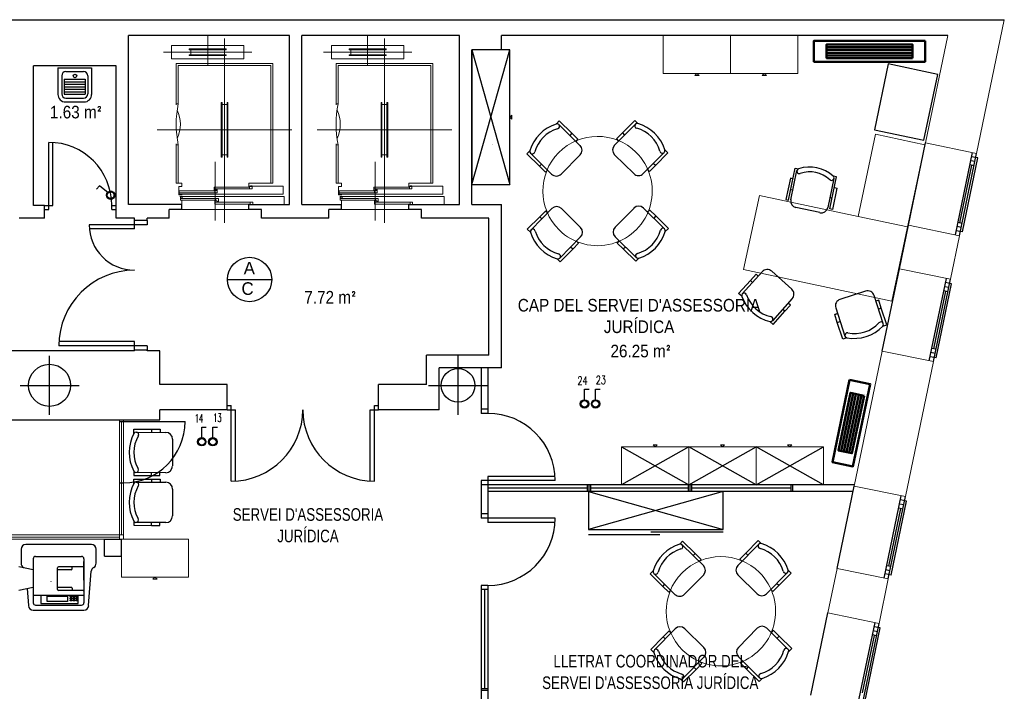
# Model space of a CAD drawing. Header units: metres. Extents: x -1 to 438, y -6 to 39.
# Tile 12 of 13: x 416 to 427, y 20 to 28. Entities that reach past the tile are written whole.
import ezdxf

# ---------------------------------------------------------------- set-up
doc = ezdxf.new("R2010")
doc.units = ezdxf.units.M
doc.linetypes.add('CONTINUA', pattern=[0])
for name, color, linetype, lineweight in [('INS P3  CLIMATITZACIO ACTUAL', 7, 'CONTINUA', 25), ('INS P3  ELECTRICITAT ACTUAL', 7, 'CONTINUA', 25), ('P3  TEXT ACTUAL', 7, 'CONTINUA', 25), ('P3 MOBLES ACTUAL', 7, 'CONTINUA', 25), ('P3 MURS ACTUAL', 7, 'CONTINUA', 25)]:
    doc.layers.add(name, color=color, linetype=linetype, lineweight=lineweight)
doc.styles.add('ARIAL', font='arial.ttf')
doc.styles.add('Century Gothic', font='txt')
doc.styles.add('COMPLEX', font='complex_.ttf')
doc.styles.add('SIMPLEX', font='simplex_.ttf')

msp = doc.modelspace()

# ---------------------------------------------------------------- linework, layer by layer
at = {"layer": 'INS P3  CLIMATITZACIO ACTUAL', "color": 4, "linetype": 'CONTINUA', "lineweight": 50, "transparency": 33554687}
for p, q in [((426.392, 27.922), (425.372, 27.922)), ((426.392, 27.889), (425.372, 27.889)), ((426.392, 27.856), (425.372, 27.856)), ((426.392, 27.824), (425.372, 27.824)), ((425.688, 23.803), (425.545, 23.118)), ((425.72, 23.796), (425.577, 23.111)), ((425.753, 23.79), (425.609, 23.105)), ((425.785, 23.783), (425.641, 23.098))]:
    msp.add_line(p, q, dxfattribs=at)
for points in [[(426.542, 27.998), (425.222, 27.998), (425.222, 27.748), (426.542, 27.748), (426.542, 27.998)], [(426.392, 27.791), (425.372, 27.791), (425.372, 27.955), (426.392, 27.955), (426.392, 27.791)], [(425.645, 23.965), (425.44, 22.986), (425.684, 22.935), (425.89, 23.914), (425.645, 23.965)], [(425.817, 23.776), (425.673, 23.091), (425.512, 23.125), (425.656, 23.81), (425.817, 23.776)]]:
    msp.add_lwpolyline(points, close=True, dxfattribs=at)
at = {"layer": 'INS P3  ELECTRICITAT ACTUAL', "color": 180, "transparency": 33554687}
for points in [[(416.833, 26.187), (416.73, 26.274), (416.695, 26.233)], [(422.494, 23.718), (422.494, 23.853), (422.548, 23.853)], [(422.625, 23.718), (422.625, 23.853), (422.679, 23.853)], [(417.945, 23.268), (417.945, 23.403), (417.999, 23.403)], [(418.077, 23.268), (418.077, 23.403), (418.131, 23.403)]]:
    msp.add_lwpolyline(points, dxfattribs=at)
for centre, radius in [((416.863, 26.16), 0.0501), ((416.863, 26.16), 0.0397), ((422.494, 23.678), 0.0501), ((422.494, 23.678), 0.0397), ((422.626, 23.678), 0.0501), ((422.626, 23.678), 0.0397), ((417.946, 23.228), 0.0501), ((417.946, 23.228), 0.0397), ((418.077, 23.228), 0.0501), ((418.077, 23.228), 0.0397)]:
    msp.add_circle(centre, radius, dxfattribs=at)
for centre, start, end in [((416.863, 26.16), 49.7484, 229.7484), ((416.863, 26.16), 229.7484, 49.7484), ((422.494, 23.678), 0, 180), ((422.494, 23.678), 180, 0), ((422.626, 23.678), 0, 180), ((422.626, 23.678), 180, 0), ((417.946, 23.228), 0, 180), ((417.946, 23.228), 180, 0), ((418.077, 23.228), 0, 180), ((418.077, 23.228), 180, 0)]:
    msp.add_arc(centre, 0.045, start, end, dxfattribs=at)
at = {"layer": 'P3 MOBLES ACTUAL', "transparency": 33554687}
for p, q in [((421.157, 27.889), (421.607, 26.289)), ((421.157, 26.289), (421.607, 27.889)), ((422.934, 23.166), (423.734, 22.716)), ((423.734, 23.166), (422.934, 22.716)), ((423.734, 22.716), (424.534, 23.166)), ((424.534, 22.716), (423.734, 23.166)), ((425.334, 22.716), (424.534, 23.166)), ((424.534, 22.716), (425.334, 23.166)), ((422.526, 22.676), (421.346, 22.676)), ((422.541, 22.636), (424.141, 22.186)), ((424.141, 22.636), (422.541, 22.186)), ((423.726, 22.676), (422.566, 22.676)), ((424.946, 22.676), (423.766, 22.676)), ((422.541, 22.126), (423.391, 22.126)), ((423.284, 22.156), (424.141, 22.156))]:
    msp.add_line(p, q, dxfattribs=at)
at = {"layer": 'P3 MOBLES ACTUAL', "color": 180, "transparency": 33554687}
for p, q in [((422.441, 26.753), (422.19, 27.001)), ((423.099, 27.007), (422.851, 26.755)), ((422.345, 26.897), (422.32, 26.872)), ((422.412, 26.823), (422.395, 26.805)), ((422.946, 26.901), (422.971, 26.876)), ((421.853, 26.659), (422.104, 26.411)), ((422.217, 26.412), (422.442, 26.639)), ((422.852, 26.642), (423.08, 26.417)), ((423.193, 26.418), (423.441, 26.67)), ((421.958, 26.505), (421.983, 26.53)), ((423.263, 26.447), (423.246, 26.465)), ((423.337, 26.515), (423.312, 26.539)), ((424.946, 26.107), (425.019, 26.453)), ((425.459, 26.36), (425.386, 26.014)), ((424.945, 26.23), (424.971, 26.225)), ((425.437, 26.126), (425.411, 26.132)), ((422.107, 26.001), (421.859, 25.749)), ((422.448, 25.777), (422.22, 26.002)), ((423.083, 26.007), (422.858, 25.78)), ((423.447, 25.76), (423.196, 26.008)), ((425.291, 25.953), (425.008, 26.013)), ((421.962, 25.904), (421.987, 25.88)), ((422.036, 25.972), (422.054, 25.955)), ((423.341, 25.914), (423.317, 25.889)), ((422.2, 25.412), (422.448, 25.664)), ((422.859, 25.666), (423.11, 25.418)), ((422.354, 25.518), (422.329, 25.543)), ((422.887, 25.596), (422.905, 25.614)), ((422.955, 25.522), (422.98, 25.547)), ((424.37, 24.988), (424.606, 25.251)), ((424.719, 25.257), (424.957, 25.043)), ((424.467, 25.148), (424.493, 25.124)), ((424.963, 24.93), (424.727, 24.667)), ((425.835, 25.02), (425.531, 24.921)), ((426.046, 24.633), (425.936, 24.969)), ((424.939, 24.858), (424.92, 24.874)), ((425.48, 24.82), (425.589, 24.484)), ((426.022, 24.818), (425.989, 24.807)), ((424.876, 24.78), (424.85, 24.803)), ((425.473, 24.744), (425.497, 24.752)), ((425.499, 24.648), (425.532, 24.659)), ((416.635, 22.005), (415.854, 22.005)), ((423.907, 21.755), (423.656, 22.003)), ((424.565, 22.009), (424.317, 21.758)), ((415.798, 21.949), (415.798, 21.782)), ((416.691, 21.782), (416.691, 21.949)), ((423.811, 21.899), (423.786, 21.874)), ((424.412, 21.903), (424.437, 21.879)), ((415.943, 21.836), (415.943, 21.312)), ((415.971, 21.864), (416.518, 21.864)), ((416.546, 21.836), (416.546, 21.312)), ((416.546, 21.58), (416.546, 21.804)), ((423.878, 21.825), (423.861, 21.808)), ((415.943, 21.705), (415.77, 21.741)), ((416.233, 21.471), (416.233, 21.73)), ((416.395, 21.705), (416.233, 21.705)), ((416.535, 21.741), (416.244, 21.741)), ((416.406, 21.716), (416.406, 21.741)), ((416.601, 21.28), (416.632, 21.688)), ((423.318, 21.661), (423.57, 21.413)), ((424.659, 21.421), (424.907, 21.672)), ((423.424, 21.508), (423.449, 21.533)), ((423.683, 21.414), (423.908, 21.642)), ((424.318, 21.645), (424.546, 21.42)), ((424.803, 21.517), (424.778, 21.542)), ((415.943, 21.496), (415.77, 21.46)), ((415.872, 21.481), (415.887, 21.28)), ((416.395, 21.496), (416.233, 21.496)), ((416.535, 21.46), (416.244, 21.46)), ((416.406, 21.485), (416.406, 21.46)), ((424.729, 21.449), (424.712, 21.467)), ((415.943, 21.404), (416.546, 21.404)), ((416.033, 21.399), (416.033, 21.303)), ((416.475, 21.399), (416.033, 21.399)), ((416.033, 21.303), (416.475, 21.303)), ((416.109, 21.393), (416.349, 21.393)), ((416.109, 21.327), (416.109, 21.393)), ((416.349, 21.327), (416.109, 21.327)), ((416.349, 21.393), (416.349, 21.327)), ((416.383, 21.382), (416.383, 21.393)), ((416.383, 21.393), (416.405, 21.393)), ((416.405, 21.382), (416.383, 21.382)), ((416.383, 21.359), (416.383, 21.371)), ((416.383, 21.371), (416.405, 21.371)), ((416.405, 21.359), (416.383, 21.359)), ((416.383, 21.337), (416.383, 21.348)), ((416.383, 21.348), (416.405, 21.348)), ((416.405, 21.337), (416.383, 21.337)), ((416.405, 21.393), (416.405, 21.382)), ((416.405, 21.371), (416.405, 21.359)), ((416.405, 21.348), (416.405, 21.337)), ((416.416, 21.382), (416.416, 21.393)), ((416.416, 21.393), (416.439, 21.393)), ((416.439, 21.382), (416.416, 21.382)), ((416.416, 21.359), (416.416, 21.371)), ((416.416, 21.371), (416.439, 21.371)), ((416.439, 21.359), (416.416, 21.359)), ((416.416, 21.337), (416.416, 21.348)), ((416.416, 21.348), (416.439, 21.348)), ((416.439, 21.337), (416.416, 21.337)), ((416.439, 21.393), (416.439, 21.382)), ((416.439, 21.371), (416.439, 21.359)), ((416.439, 21.348), (416.439, 21.337)), ((416.45, 21.382), (416.45, 21.393)), ((416.45, 21.393), (416.472, 21.393)), ((416.472, 21.382), (416.45, 21.382)), ((416.45, 21.359), (416.45, 21.371)), ((416.45, 21.371), (416.472, 21.371)), ((416.472, 21.359), (416.45, 21.359)), ((416.45, 21.337), (416.45, 21.348)), ((416.45, 21.348), (416.472, 21.348)), ((416.472, 21.337), (416.45, 21.337)), ((416.472, 21.393), (416.472, 21.382)), ((416.472, 21.371), (416.472, 21.359)), ((416.472, 21.348), (416.472, 21.337)), ((416.475, 21.303), (416.475, 21.399)), ((415.943, 21.224), (416.546, 21.224)), ((415.971, 21.284), (416.518, 21.284)), ((423.573, 21.003), (423.325, 20.752)), ((423.502, 20.974), (423.52, 20.957)), ((423.914, 20.779), (423.686, 21.004)), ((424.548, 21.01), (424.324, 20.782)), ((424.913, 20.762), (424.662, 21.01)), ((423.428, 20.907), (423.453, 20.882)), ((424.807, 20.916), (424.783, 20.891)), ((423.666, 20.415), (423.914, 20.666)), ((424.324, 20.669), (424.576, 20.421)), ((424.353, 20.598), (424.371, 20.616)), ((423.82, 20.52), (423.795, 20.545)), ((424.421, 20.524), (424.445, 20.549))]:
    msp.add_line(p, q, dxfattribs=at)
at = {"layer": 'P3 MOBLES ACTUAL', "color": 180, "lineweight": 13, "transparency": 33554687}
for p, q in [((425.747, 25.907), (426.334, 25.783)), ((426.334, 25.783), (425.747, 25.907))]:
    msp.add_line(p, q, dxfattribs=at)
at = {"layer": 'P3 MOBLES ACTUAL', "color": 180, "linetype": 'CONTINUA', "transparency": 33554687}
for p, q in [((417.166, 23.343), (417.52, 23.34)), ((417.35, 23.376), (417.35, 23.341)), ((417.599, 23.26), (417.598, 22.94)), ((417.517, 22.86), (417.164, 22.863)), ((417.347, 22.826), (417.347, 22.861)), ((417.447, 22.831), (417.447, 22.856)), ((417.166, 22.748), (417.52, 22.746)), ((417.35, 22.782), (417.35, 22.747)), ((417.599, 22.666), (417.598, 22.346)), ((417.517, 22.266), (417.164, 22.268)), ((417.347, 22.232), (417.347, 22.267)), ((417.447, 22.237), (417.447, 22.262))]:
    msp.add_line(p, q, dxfattribs=at)
at = {"layer": 'P3 MOBLES ACTUAL', "color": 180, "lineweight": 13, "transparency": 33554687}
for points in [[(423.431, 27.609), (424.231, 27.609), (424.231, 28.059), (423.431, 28.059), (423.431, 27.609)], [(425.031, 27.609), (424.231, 27.609), (424.231, 28.059), (425.031, 28.059), (425.031, 27.609)], [(423.831, 27.609), (423.806, 27.584), (423.856, 27.584), (423.831, 27.609)], [(424.631, 27.609), (424.656, 27.584), (424.606, 27.584), (424.631, 27.609)], [(426.147, 24.902), (424.386, 25.275), (424.573, 26.156), (425.747, 25.907), (425.954, 26.885), (426.541, 26.761), (426.147, 24.902)], [(423.334, 23.166), (423.309, 23.191), (423.359, 23.191), (423.334, 23.166)], [(424.134, 23.166), (424.109, 23.191), (424.159, 23.191), (424.134, 23.166)], [(424.934, 23.166), (424.959, 23.191), (424.909, 23.191), (424.934, 23.166)], [(422.934, 23.166), (423.734, 23.166), (423.734, 22.716), (422.934, 22.716), (422.934, 23.166)], [(423.734, 23.166), (424.534, 23.166), (424.534, 22.716), (423.734, 22.716), (423.734, 23.166)], [(425.334, 23.166), (424.534, 23.166), (424.534, 22.716), (425.334, 22.716), (425.334, 23.166)]]:
    msp.add_lwpolyline(points, close=True, dxfattribs=at)
at = {"layer": 'P3 MOBLES ACTUAL', "color": 180, "transparency": 33554687}
for points in [[(421.607, 26.289), (421.607, 27.889), (421.157, 27.889), (421.157, 26.289), (421.607, 26.289)], [(421.607, 27.089), (421.632, 27.064), (421.632, 27.114), (421.607, 27.089)]]:
    msp.add_lwpolyline(points, close=True, dxfattribs=at)
at = {"layer": 'P3 MOBLES ACTUAL', "transparency": 33554687}
for points in [[(425.94, 26.94), (426.527, 26.815), (426.692, 27.598), (426.105, 27.722), (425.94, 26.94)], [(422.541, 22.186), (424.141, 22.186), (424.141, 22.636), (422.541, 22.636), (422.541, 22.186)]]:
    msp.add_lwpolyline(points, close=True, dxfattribs=at)
at = {"layer": 'P3 MOBLES ACTUAL', "color": 180, "transparency": 33554687}
for points in [[(422.16, 27.008), (422.195, 27.044), (422.345, 26.897), (422.416, 26.827), (422.391, 26.802)], [(423.129, 27.015), (423.093, 27.05), (422.946, 26.901), (422.875, 26.83), (422.9, 26.805)], [(421.844, 26.689), (421.809, 26.653), (421.958, 26.505), (422.03, 26.435), (422.054, 26.46)], [(423.449, 26.7), (423.485, 26.664), (423.337, 26.515), (423.267, 26.443), (423.242, 26.468)], [(424.971, 26.356), (424.941, 26.363), (424.887, 26.108), (424.917, 26.102), (424.998, 26.483), (425.037, 26.475)], [(425.464, 26.252), (425.494, 26.246), (425.44, 25.991), (425.41, 25.998), (425.491, 26.379), (425.452, 26.387)], [(423.455, 25.73), (423.491, 25.766), (423.341, 25.914), (423.27, 25.984), (423.245, 25.959)], [(421.851, 25.719), (421.815, 25.755), (421.962, 25.904), (422.033, 25.976), (422.058, 25.951)], [(422.171, 25.404), (422.206, 25.369), (422.354, 25.518), (422.424, 25.589), (422.399, 25.614)], [(423.14, 25.411), (423.104, 25.375), (422.955, 25.522), (422.884, 25.592), (422.908, 25.617)], [(424.364, 24.958), (424.326, 24.991), (424.467, 25.148), (424.534, 25.222), (424.56, 25.199)], [(424.698, 24.657), (424.735, 24.624), (424.876, 24.78), (424.943, 24.854), (424.916, 24.878)], [(426.039, 24.603), (426.087, 24.618), (426.022, 24.818), (425.991, 24.913), (425.958, 24.902)], [(425.612, 24.464), (425.564, 24.448), (425.499, 24.648), (425.468, 24.743), (425.501, 24.754)], [(423.626, 22.011), (423.661, 22.047), (423.811, 21.899), (423.882, 21.829), (423.857, 21.804)], [(424.595, 22.017), (424.559, 22.053), (424.412, 21.903), (424.341, 21.832), (424.366, 21.807)], [(423.31, 21.691), (423.275, 21.655), (423.424, 21.508), (423.496, 21.437), (423.52, 21.462)], [(424.915, 21.702), (424.951, 21.666), (424.803, 21.517), (424.733, 21.446), (424.708, 21.47)], [(423.317, 20.722), (423.281, 20.757), (423.428, 20.907), (423.499, 20.978), (423.524, 20.953)], [(424.921, 20.733), (424.957, 20.768), (424.807, 20.916), (424.736, 20.986), (424.711, 20.961)], [(423.637, 20.406), (423.672, 20.371), (423.82, 20.52), (423.89, 20.592), (423.865, 20.616)], [(424.606, 20.413), (424.57, 20.377), (424.421, 20.524), (424.35, 20.595), (424.374, 20.62)]]:
    msp.add_lwpolyline(points, dxfattribs=at)
at = {"layer": 'P3 MOBLES ACTUAL', "color": 180, "linetype": 'CONTINUA', "transparency": 33554687}
for points in [[(417.14, 23.327), (417.14, 23.378), (417.35, 23.376), (417.45, 23.376), (417.45, 23.341)], [(417.137, 22.878), (417.137, 22.828), (417.347, 22.826), (417.447, 22.826), (417.447, 22.861)], [(417.14, 22.733), (417.14, 22.784), (417.35, 22.782), (417.45, 22.782), (417.45, 22.747)], [(417.137, 22.284), (417.137, 22.234), (417.347, 22.232), (417.447, 22.232), (417.447, 22.267)]]:
    msp.add_lwpolyline(points, dxfattribs=at)
at = {"layer": 'P3 MOBLES ACTUAL', "color": 180, "linetype": 'CONTINUA', "lineweight": 13, "transparency": 33554687}
for points in [[(417.79, 21.619), (416.99, 21.619), (416.99, 22.069), (417.79, 22.069), (417.79, 21.619)], [(417.39, 21.619), (417.415, 21.594), (417.365, 21.594), (417.39, 21.619)]]:
    msp.add_lwpolyline(points, close=True, dxfattribs=at)
at = {"layer": 'P3 MOBLES ACTUAL', "color": 180, "transparency": 33554687}
for centre, radius, start, end in [((422.301, 26.553), 0.476, 107.2768, 163.4902), ((422.284, 26.571), 0.395, 105.9993, 164.7678), ((422.168, 26.98), 0.03, 282.7175, 106.5311), ((423.121, 26.986), 0.03, 74.236, 258.0495), ((423.011, 26.576), 0.395, 15.9993, 74.7678), ((422.994, 26.558), 0.476, 17.2768, 73.4902), ((421.873, 26.681), 0.03, 164.236, 348.0495), ((422.385, 26.696), 0.08, 315.3835, 45.3835), ((422.908, 26.699), 0.08, 135.3835, 225.3835), ((423.42, 26.691), 0.03, 192.7175, 16.5311), ((425.049, 26.447), 0.03, 111.8711, 290.7083), ((425.17, 26.078), 0.418, 47.6289, 108.4556), ((422.16, 26.468), 0.08, 225.3835, 315.3835), ((423.136, 26.474), 0.08, 225.3835, 315.3835), ((425.174, 26.099), 0.34, 46.3126, 109.7719), ((425.43, 26.367), 0.03, 225.3763, 44.2134), ((425.024, 26.091), 0.08, 168.0423, 258.0423), ((422.164, 25.945), 0.08, 45.3835, 135.3835), ((423.139, 25.951), 0.08, 45.3835, 135.3835), ((425.308, 26.031), 0.08, 258.0423, 348.0423), ((421.88, 25.728), 0.03, 12.7175, 196.5311), ((422.392, 25.72), 0.08, 315.3835, 45.3835), ((422.915, 25.723), 0.08, 135.3835, 225.3835), ((423.016, 25.848), 0.395, 285.9993, 344.7678), ((423.426, 25.738), 0.03, 344.236, 168.0495), ((422.306, 25.861), 0.476, 197.2768, 253.4902), ((422.289, 25.843), 0.395, 195.9993, 254.7678), ((422.998, 25.866), 0.476, 287.2768, 343.4902), ((422.179, 25.433), 0.03, 254.236, 78.0495), ((423.131, 25.439), 0.03, 102.7175, 286.5311), ((424.666, 25.197), 0.08, 48.0423, 138.0423), ((424.904, 24.983), 0.08, 318.0423, 48.0423), ((424.392, 24.967), 0.03, 15.3763, 199.1898), ((424.812, 25.12), 0.476, 199.9355, 256.149), ((424.795, 25.102), 0.395, 198.658, 257.4265), ((425.86, 24.944), 0.08, 18.0423, 108.0423), ((425.556, 24.845), 0.08, 108.0423, 198.0423), ((424.704, 24.687), 0.03, 256.8947, 80.7083), ((425.696, 24.933), 0.476, 259.9355, 316.149), ((425.703, 24.91), 0.395, 258.658, 317.4265), ((426.017, 24.623), 0.03, 316.8947, 140.7083), ((425.618, 24.493), 0.03, 75.3763, 259.1898), ((415.854, 21.949), 0.0558, 90, 180), ((416.635, 21.949), 0.0558, 0, 90), ((423.767, 21.556), 0.476, 107.2768, 163.4902), ((423.634, 21.982), 0.03, 282.7175, 106.5311), ((424.587, 21.988), 0.03, 74.236, 258.0495), ((424.46, 21.56), 0.476, 17.2768, 73.4902), ((423.75, 21.573), 0.395, 105.9993, 164.7678), ((424.477, 21.578), 0.395, 15.9993, 74.7678), ((415.854, 21.782), 0.0558, 180, 241.7827), ((415.971, 21.836), 0.0279, 90, 180), ((416.518, 21.836), 0.0279, 0, 90), ((416.635, 21.782), 0.0558, 298.2173, 0), ((415.801, 21.683), 0.0558, 51.9426, 61.7827), ((416.244, 21.73), 0.0112, 90, 180), ((416.395, 21.716), 0.0112, 270, 0), ((416.535, 21.752), 0.0112, 270, 0), ((416.688, 21.683), 0.0558, 118.2173, 175.7108), ((423.339, 21.683), 0.03, 164.236, 348.0495), ((423.851, 21.698), 0.08, 315.3835, 45.3835), ((424.374, 21.701), 0.08, 135.3835, 225.3835), ((424.886, 21.693), 0.03, 192.7175, 16.5311), ((416.244, 21.471), 0.0112, 180, 270), ((416.395, 21.485), 0.0112, 0, 90), ((416.535, 21.449), 0.0112, 0, 90), ((424.602, 21.477), 0.08, 225.3835, 315.3835), ((415.971, 21.312), 0.0279, 180, 270), ((416.518, 21.312), 0.0279, 270, 0), ((423.626, 21.47), 0.08, 225.3835, 315.3835), ((415.943, 21.28), 0.0558, 180, 270), ((416.546, 21.28), 0.0558, 270, 0), ((423.63, 20.947), 0.08, 45.3835, 135.3835), ((424.605, 20.954), 0.08, 45.3835, 135.3835), ((423.346, 20.73), 0.03, 12.7175, 196.5311), ((423.772, 20.863), 0.476, 197.2768, 253.4902), ((423.755, 20.846), 0.395, 195.9993, 254.7678), ((423.858, 20.722), 0.08, 315.3835, 45.3835), ((424.381, 20.726), 0.08, 135.3835, 225.3835), ((424.482, 20.851), 0.395, 285.9993, 344.7678), ((424.464, 20.868), 0.476, 287.2768, 343.4902), ((424.892, 20.741), 0.03, 344.236, 168.0495), ((423.645, 20.435), 0.03, 254.236, 78.0495), ((424.597, 20.442), 0.03, 102.7175, 286.5311)]:
    msp.add_arc(centre, radius, start, end, dxfattribs=at)
at = {"layer": 'P3 MOBLES ACTUAL', "color": 180, "lineweight": 13, "transparency": 33554687}
for centre, start, end in [((422.65, 26.21), 45.3835, 225.3835), ((422.65, 26.21), 225.3835, 45.3835), ((424.116, 21.212), 45.3835, 225.3835), ((424.116, 21.212), 225.3835, 45.3835)]:
    msp.add_arc(centre, 0.65, start, end, dxfattribs=at)
at = {"layer": 'P3 MOBLES ACTUAL', "color": 180, "linetype": 'CONTINUA', "transparency": 33554687}
for centre, radius, start, end in [((417.559, 23.1), 0.476, 151.5599, 207.7733), ((417.534, 23.1), 0.395, 150.2824, 209.0509), ((417.166, 23.313), 0.03, 327.0006, 150.8142), ((417.519, 23.26), 0.08, 359.6666, 89.6666), ((417.518, 22.94), 0.08, 269.6666, 359.6666), ((417.164, 22.893), 0.03, 208.5191, 32.3326), ((417.559, 22.506), 0.476, 151.5599, 207.7733), ((417.534, 22.506), 0.395, 150.2824, 209.0509), ((417.166, 22.718), 0.03, 327.0006, 150.8142), ((417.519, 22.666), 0.08, 359.6666, 89.6666), ((417.164, 22.298), 0.03, 208.5191, 32.3326), ((417.518, 22.346), 0.08, 269.6666, 359.6666)]:
    msp.add_arc(centre, radius, start, end, dxfattribs=at)
at = {"layer": 'P3 MURS ACTUAL', "transparency": 33554687}
for p, q in [((400.734, 28.248), (427.484, 28.248)), ((417.077, 26.049), (417.077, 28.059)), ((418.987, 28.059), (417.077, 28.059)), ((418.987, 26.049), (418.987, 28.059)), ((421.007, 28.059), (419.137, 28.059)), ((419.137, 26.049), (419.137, 28.059)), ((421.007, 26.049), (421.007, 28.059)), ((426.811, 28.059), (421.507, 28.059)), ((421.507, 27.889), (421.507, 28.059)), ((421.157, 26.049), (421.157, 27.889)), ((421.507, 27.889), (421.157, 27.889)), ((415.947, 26.039), (415.947, 27.699)), ((416.927, 27.699), (415.947, 27.699)), ((416.927, 25.889), (416.927, 27.699)), ((416.127, 25.989), (416.127, 26.789)), ((416.177, 26.039), (416.177, 26.788)), ((426.344, 25.805), (426.547, 26.784)), ((426.902, 25.689), (427.105, 26.668)), ((426.951, 25.679), (427.154, 26.658)), ((426.986, 25.723), (427.169, 26.604)), ((427.134, 26.56), (427.085, 26.57)), ((427.169, 26.604), (427.095, 26.619)), ((426.957, 25.831), (427.099, 26.516)), ((427.124, 26.511), (427.075, 26.521)), ((416.077, 26.039), (415.947, 26.039)), ((416.077, 25.889), (416.077, 26.039)), ((416.077, 26.039), (416.177, 26.039)), ((416.077, 25.989), (416.127, 25.989)), ((416.877, 26.039), (416.927, 26.039)), ((416.877, 25.989), (416.877, 26.039)), ((416.877, 25.989), (416.927, 25.989)), ((417.707, 26.049), (417.077, 26.049)), ((417.557, 25.889), (417.557, 25.989)), ((417.707, 25.989), (417.557, 25.989)), ((417.707, 25.989), (417.707, 26.049)), ((418.507, 26.049), (418.987, 26.049)), ((418.507, 25.989), (418.507, 26.049)), ((418.657, 25.989), (418.507, 25.989)), ((418.657, 25.889), (418.657, 25.989)), ((419.137, 26.049), (419.607, 26.049)), ((419.457, 25.889), (419.457, 25.989)), ((419.607, 25.989), (419.457, 25.989)), ((419.607, 25.989), (419.607, 26.049)), ((420.407, 26.049), (421.007, 26.049)), ((420.407, 25.989), (420.407, 26.049)), ((420.557, 25.989), (420.407, 25.989)), ((420.557, 25.889), (420.557, 25.989)), ((421.157, 26.049), (421.507, 26.049)), ((421.507, 25.4), (421.507, 26.049)), ((416.077, 25.889), (415.777, 25.889)), ((417.147, 25.889), (416.927, 25.889)), ((417.147, 25.859), (417.147, 25.889)), ((417.297, 25.859), (417.297, 25.889)), ((417.557, 25.889), (417.297, 25.889)), ((419.457, 25.889), (418.657, 25.889)), ((421.357, 25.889), (420.557, 25.889)), ((421.357, 24.5), (421.357, 25.889)), ((417.297, 25.809), (416.607, 25.809)), ((417.147, 25.759), (416.607, 25.759)), ((417.297, 25.859), (417.147, 25.859)), ((417.147, 25.759), (417.147, 25.859)), ((417.297, 25.859), (417.297, 25.809)), ((426.972, 25.777), (426.923, 25.787)), ((426.982, 25.826), (426.933, 25.836)), ((426.986, 25.723), (426.912, 25.738)), ((421.507, 24.109), (421.507, 25.4)), ((426.034, 24.307), (426.237, 25.286)), ((426.592, 24.191), (426.795, 25.17)), ((426.641, 24.181), (426.844, 25.16)), ((426.675, 24.225), (426.858, 25.106)), ((426.823, 25.062), (426.774, 25.072)), ((426.858, 25.106), (426.785, 25.121)), ((426.647, 24.333), (426.789, 25.018)), ((426.813, 25.013), (426.764, 25.023)), ((421.357, 24.259), (421.357, 24.5)), ((417.147, 24.419), (416.247, 24.419)), ((417.297, 24.369), (416.247, 24.369)), ((417.147, 24.319), (417.147, 24.419)), ((417.297, 24.369), (417.297, 24.319)), ((417.147, 24.309), (412.107, 24.309)), ((417.297, 24.319), (417.147, 24.319)), ((417.147, 24.309), (417.147, 24.319)), ((417.297, 24.309), (417.297, 24.319)), ((417.447, 24.309), (417.297, 24.309)), ((417.447, 23.909), (417.447, 24.309)), ((421.357, 24.259), (420.617, 24.259)), ((420.617, 23.909), (420.617, 24.259)), ((426.675, 24.225), (426.602, 24.24)), ((426.661, 24.279), (426.612, 24.289)), ((426.671, 24.328), (426.622, 24.338)), ((421.507, 24.109), (420.768, 24.109)), ((420.768, 23.609), (420.768, 24.109)), ((421.266, 24.109), (421.266, 23.566)), ((421.346, 24.109), (421.346, 23.566)), ((418.247, 23.909), (417.447, 23.909)), ((418.247, 23.609), (418.247, 23.909)), ((420.617, 23.909), (420.047, 23.909)), ((420.047, 23.609), (420.047, 23.909)), ((418.247, 23.659), (418.297, 23.659)), ((418.297, 22.759), (418.297, 23.659)), ((419.997, 22.759), (419.997, 23.659)), ((419.997, 23.659), (420.047, 23.659)), ((418.247, 23.609), (417.447, 23.609)), ((417.447, 23.489), (417.447, 23.609)), ((418.247, 23.609), (418.347, 23.609)), ((418.347, 22.759), (418.347, 23.609)), ((419.947, 22.759), (419.947, 23.609)), ((419.947, 23.609), (420.047, 23.609)), ((420.768, 23.609), (420.047, 23.609)), ((421.346, 23.616), (421.266, 23.616)), ((421.346, 23.566), (421.266, 23.566)), ((415.487, 23.489), (417.447, 23.489)), ((421.266, 22.766), (421.266, 22.319)), ((422.146, 22.766), (421.266, 22.766)), ((421.346, 22.716), (421.266, 22.716)), ((421.346, 22.816), (421.346, 22.269)), ((422.146, 22.816), (421.346, 22.816)), ((425.704, 22.716), (421.346, 22.716)), ((422.526, 22.716), (422.526, 22.636)), ((422.546, 22.716), (422.546, 22.636)), ((422.566, 22.716), (422.566, 22.636)), ((423.726, 22.716), (423.726, 22.636)), ((423.746, 22.716), (423.746, 22.636)), ((423.766, 22.716), (423.766, 22.636)), ((424.946, 22.716), (424.946, 22.636)), ((424.966, 22.716), (424.966, 22.636)), ((425.688, 22.636), (421.346, 22.636)), ((425.498, 21.722), (425.701, 22.701)), ((426.056, 21.606), (426.259, 22.585)), ((426.105, 21.596), (426.308, 22.575)), ((426.14, 21.64), (426.322, 22.521)), ((426.288, 22.477), (426.239, 22.487)), ((426.322, 22.521), (426.249, 22.536)), ((421.346, 22.371), (421.266, 22.371)), ((426.111, 21.748), (426.253, 22.433)), ((426.278, 22.428), (426.229, 22.438)), ((422.146, 22.319), (421.266, 22.319)), ((422.146, 22.269), (421.346, 22.269)), ((416.79, 22.069), (416.99, 22.069)), ((416.79, 21.869), (416.79, 22.069)), ((416.99, 21.869), (416.99, 22.069)), ((416.79, 21.869), (416.99, 21.869)), ((426.14, 21.64), (426.066, 21.655)), ((426.125, 21.694), (426.076, 21.704)), ((426.136, 21.743), (426.087, 21.753)), ((421.266, 21.519), (421.266, 17.499)), ((421.346, 21.519), (421.266, 21.519)), ((421.346, 21.469), (421.266, 21.469)), ((421.306, 21.469), (421.306, 20.289)), ((421.346, 21.519), (421.346, 17.421)), ((425.185, 20.214), (425.388, 21.193)), ((425.744, 20.098), (425.947, 21.077)), ((425.793, 20.088), (425.995, 21.067)), ((425.827, 20.132), (426.01, 21.013)), ((425.975, 20.969), (425.926, 20.979)), ((426.01, 21.013), (425.936, 21.028)), ((425.799, 20.24), (425.941, 20.925)), ((425.965, 20.92), (425.916, 20.93)), ((421.346, 20.289), (421.266, 20.289)), ((421.346, 20.269), (421.266, 20.269))]:
    msp.add_line(p, q, dxfattribs=at)
at = {"layer": 'P3 MURS ACTUAL', "lineweight": 13, "transparency": 33554687}
for p, q in [((427.154, 26.658), (427.484, 28.248)), ((426.547, 26.784), (426.811, 28.059)), ((417.587, 27.941), (418.447, 27.941)), ((419.487, 27.941), (420.347, 27.941)), ((417.587, 27.781), (418.447, 27.781)), ((419.487, 27.781), (420.347, 27.781)), ((418.792, 27.729), (417.642, 27.729)), ((417.642, 27.729), (417.642, 27.237)), ((418.767, 27.704), (417.667, 27.704)), ((417.667, 27.704), (417.667, 27.249)), ((418.767, 27.704), (418.767, 26.304)), ((418.792, 26.539), (418.792, 27.729)), ((418.792, 27.704), (418.792, 26.304)), ((419.542, 27.729), (419.542, 27.237)), ((420.692, 27.729), (419.542, 27.729)), ((419.567, 27.704), (419.567, 27.249)), ((420.667, 27.704), (419.567, 27.704)), ((420.667, 27.704), (420.667, 26.304)), ((420.692, 26.539), (420.692, 27.729)), ((420.692, 27.704), (420.692, 26.304)), ((418.767, 26.564), (418.767, 27.564)), ((420.667, 26.564), (420.667, 27.564)), ((417.667, 27.249), (417.642, 27.249)), ((419.567, 27.249), (419.542, 27.249)), ((417.642, 26.773), (417.642, 26.304)), ((417.667, 26.759), (417.642, 26.759)), ((417.667, 26.759), (417.667, 26.304)), ((419.542, 26.773), (419.542, 26.304)), ((419.567, 26.759), (419.542, 26.759)), ((419.567, 26.759), (419.567, 26.304)), ((427.154, 26.658), (426.547, 26.784)), ((418.514, 26.235), (418.092, 26.235)), ((418.912, 26.268), (418.507, 26.268)), ((418.912, 26.268), (418.912, 26.174)), ((420.414, 26.235), (419.992, 26.235)), ((420.812, 26.268), (420.407, 26.268)), ((420.812, 26.268), (420.812, 26.174)), ((417.672, 26.174), (418.912, 26.174)), ((418.1, 26.19), (417.678, 26.19)), ((418.114, 26.122), (417.692, 26.122)), ((417.707, 26.049), (417.707, 26.1)), ((419.572, 26.174), (420.812, 26.174)), ((420, 26.19), (419.578, 26.19)), ((420.014, 26.122), (419.592, 26.122)), ((419.607, 26.049), (419.607, 26.1)), ((417.707, 25.989), (418.507, 25.989)), ((418.522, 26.077), (418.1, 26.077)), ((419.607, 25.989), (420.407, 25.989)), ((420.422, 26.077), (420, 26.077)), ((417.147, 25.759), (417.147, 25.859)), ((417.297, 25.859), (417.297, 25.809)), ((426.237, 25.286), (426.344, 25.805)), ((426.951, 25.679), (426.344, 25.805)), ((426.844, 25.16), (426.951, 25.679)), ((426.844, 25.16), (426.237, 25.286)), ((425.701, 22.701), (426.034, 24.307)), ((426.641, 24.181), (426.034, 24.307)), ((426.308, 22.575), (426.641, 24.181)), ((416.967, 22.069), (416.967, 23.489)), ((416.992, 22.119), (416.992, 23.469)), ((417.017, 22.069), (417.017, 23.489)), ((426.308, 22.575), (425.701, 22.701)), ((415.638, 22.119), (417.017, 22.119)), ((415.642, 22.094), (416.967, 22.094)), ((415.647, 22.069), (416.79, 22.069)), ((416.99, 22.069), (417.017, 22.069)), ((425.388, 21.193), (425.498, 21.722)), ((426.105, 21.596), (425.498, 21.722)), ((425.995, 21.067), (426.105, 21.596)), ((425.995, 21.067), (425.388, 21.193))]:
    msp.add_line(p, q, dxfattribs=at)
at = {"layer": 'P3 MURS ACTUAL', "linetype": 'CONTINUA', "lineweight": 13, "transparency": 33554687}
for p, q in [((418.017, 27.711), (418.017, 28.059)), ((418.217, 25.833), (418.217, 28.024)), ((419.917, 27.711), (419.917, 28.059)), ((420.117, 25.833), (420.117, 28.024)), ((417.492, 27.861), (418.542, 27.861)), ((417.587, 27.781), (417.587, 27.941)), ((417.797, 27.901), (418.237, 27.901)), ((417.797, 27.891), (417.797, 27.901)), ((417.797, 27.891), (418.237, 27.891)), ((417.817, 27.831), (417.817, 27.891)), ((418.217, 27.831), (418.217, 27.891)), ((418.237, 27.891), (418.237, 27.901)), ((418.447, 27.781), (418.447, 27.941)), ((419.392, 27.861), (420.442, 27.861)), ((419.487, 27.781), (419.487, 27.941)), ((419.697, 27.891), (419.697, 27.901)), ((419.697, 27.901), (420.137, 27.901)), ((419.697, 27.891), (420.137, 27.891)), ((419.717, 27.831), (419.717, 27.891)), ((420.117, 27.831), (420.117, 27.891)), ((420.137, 27.891), (420.137, 27.901)), ((420.347, 27.781), (420.347, 27.941)), ((417.797, 27.821), (417.797, 27.831)), ((417.797, 27.831), (418.237, 27.831)), ((417.797, 27.821), (418.237, 27.821)), ((418.237, 27.821), (418.237, 27.831)), ((419.697, 27.831), (420.137, 27.831)), ((419.697, 27.821), (419.697, 27.831)), ((419.697, 27.821), (420.137, 27.821)), ((420.137, 27.821), (420.137, 27.831)), ((418.177, 27.264), (418.187, 27.264)), ((418.177, 26.614), (418.177, 27.264)), ((418.187, 26.614), (418.187, 27.264)), ((418.187, 27.239), (418.247, 27.239)), ((418.247, 27.264), (418.257, 27.264)), ((418.247, 26.614), (418.247, 27.264)), ((418.257, 26.614), (418.257, 27.264)), ((420.077, 26.614), (420.077, 27.264)), ((420.077, 27.264), (420.087, 27.264)), ((420.087, 26.614), (420.087, 27.264)), ((420.087, 27.239), (420.147, 27.239)), ((420.147, 26.614), (420.147, 27.264)), ((420.147, 27.264), (420.157, 27.264)), ((420.157, 26.614), (420.157, 27.264)), ((417.417, 26.939), (419.017, 26.939)), ((419.317, 26.939), (420.917, 26.939)), ((418.177, 26.614), (418.187, 26.614)), ((418.187, 26.639), (418.247, 26.639)), ((418.247, 26.614), (418.257, 26.614)), ((420.077, 26.614), (420.087, 26.614)), ((420.087, 26.639), (420.147, 26.639)), ((420.147, 26.614), (420.157, 26.614)), ((418.107, 25.86), (418.107, 26.558)), ((420.007, 25.86), (420.007, 26.558)), ((417.642, 26.304), (417.707, 26.304)), ((418.767, 26.304), (418.792, 26.304)), ((419.542, 26.304), (419.607, 26.304)), ((420.667, 26.304), (420.692, 26.304))]:
    msp.add_line(p, q, dxfattribs=at)
at = {"layer": 'P3 MURS ACTUAL', "color": 180, "transparency": 33554687}
for p, q in [((416.237, 27.677), (416.637, 27.677)), ((416.237, 27.677), (416.237, 27.36)), ((416.332, 27.632), (416.542, 27.632)), ((416.637, 27.677), (416.637, 27.36)), ((416.282, 27.582), (416.282, 27.365)), ((416.311, 27.541), (416.311, 27.361)), ((416.311, 27.541), (416.561, 27.541)), ((416.311, 27.511), (416.561, 27.511)), ((416.561, 27.541), (416.561, 27.361)), ((416.592, 27.582), (416.592, 27.365)), ((416.311, 27.481), (416.561, 27.481)), ((416.311, 27.451), (416.561, 27.451)), ((416.311, 27.421), (416.561, 27.421)), ((416.311, 27.391), (416.561, 27.391)), ((416.311, 27.361), (416.561, 27.361)), ((416.327, 27.27), (416.547, 27.27)), ((416.332, 27.315), (416.542, 27.315)), ((421.346, 22.716), (421.266, 22.716)), ((421.266, 22.586), (421.266, 22.536))]:
    msp.add_line(p, q, dxfattribs=at)
at = {"layer": 'P3 MURS ACTUAL', "color": 7, "linetype": 'CONTINUA', "lineweight": 25, "transparency": 33554687}
msp.add_line((418.25, 25.158), (418.778, 25.158), dxfattribs=at)
at = {"layer": 'P3 MURS ACTUAL', "color": 180, "linetype": 'CONTINUA', "transparency": 33554687}
for p, q in [((416.137, 23.549), (416.137, 24.249)), ((420.992, 23.549), (420.992, 24.249)), ((415.787, 23.899), (416.487, 23.899)), ((420.642, 23.899), (421.342, 23.899))]:
    msp.add_line(p, q, dxfattribs=at)
at = {"layer": 'P3 MURS ACTUAL', "linetype": 'CONTINUA', "transparency": 33554687}
for p, q in [((416.967, 23.469), (417.747, 23.469)), ((416.967, 22.739), (417.017, 22.739))]:
    msp.add_line(p, q, dxfattribs=at)
at = {"layer": 'P3 MURS ACTUAL', "lineweight": 13, "transparency": 33554687}
for points in [[(417.667, 26.304), (417.707, 26.304), (417.707, 26.263), (417.672, 26.263), (417.672, 26.167), (417.712, 26.167)], [(417.708, 26.173), (417.678, 26.173), (417.678, 26.212), (418.1, 26.212), (418.1, 26.19), (418.13, 26.19), (418.13, 26.227), (418.11, 26.227)], [(418.122, 26.218), (418.092, 26.218), (418.092, 26.257), (418.514, 26.257), (418.514, 26.235), (418.544, 26.235), (418.544, 26.272), (418.524, 26.272)], [(418.767, 26.304), (418.507, 26.304), (418.507, 26.263), (418.537, 26.263)], [(419.567, 26.304), (419.607, 26.304), (419.607, 26.263), (419.572, 26.263), (419.572, 26.167), (419.612, 26.167)], [(419.608, 26.173), (419.578, 26.173), (419.578, 26.212), (420, 26.212), (420, 26.19), (420.03, 26.19), (420.03, 26.227), (420.01, 26.227)], [(420.022, 26.218), (419.992, 26.218), (419.992, 26.257), (420.414, 26.257), (420.414, 26.235), (420.444, 26.235), (420.444, 26.272), (420.424, 26.272)], [(420.667, 26.304), (420.407, 26.304), (420.407, 26.263), (420.437, 26.263)], [(417.685, 26.144), (418.925, 26.144), (418.925, 26.049)], [(417.722, 26.139), (417.692, 26.139), (417.692, 26.1), (418.114, 26.1), (418.114, 26.122), (418.144, 26.122), (418.144, 26.085), (418.124, 26.085)], [(419.585, 26.144), (420.825, 26.144), (420.825, 26.049)], [(419.622, 26.139), (419.592, 26.139), (419.592, 26.1), (420.014, 26.1), (420.014, 26.122), (420.044, 26.122), (420.044, 26.085), (420.024, 26.085)], [(418.13, 26.094), (418.1, 26.094), (418.1, 26.055), (418.522, 26.055), (418.522, 26.077), (418.552, 26.077), (418.552, 26.049)], [(420.03, 26.094), (420, 26.094), (420, 26.055), (420.422, 26.055), (420.422, 26.077), (420.452, 26.077), (420.452, 26.049)]]:
    msp.add_lwpolyline(points, dxfattribs=at)
at = {"layer": 'P3 MURS ACTUAL', "color": 180, "transparency": 33554687}
msp.add_circle((416.44, 27.579), 0.0213, dxfattribs=at)
at = {"layer": 'P3 MURS ACTUAL', "color": 7, "linetype": 'CONTINUA', "lineweight": 25, "transparency": 33554687}
msp.add_circle((418.514, 25.158), 0.264, dxfattribs=at)
at = {"layer": 'P3 MURS ACTUAL', "transparency": 33554687}
for centre, radius in [((416.137, 23.899), 0.25), ((420.992, 23.899), 0.2)]:
    msp.add_circle(centre, radius, dxfattribs=at)
at = {"layer": 'P3 MURS ACTUAL', "color": 180, "transparency": 33554687}
for centre, radius, start, end in [((416.332, 27.582), 0.0501, 90, 180), ((416.542, 27.582), 0.0501, 0, 90), ((416.327, 27.36), 0.0902, 180, 270), ((416.332, 27.365), 0.0501, 180, 270), ((416.542, 27.365), 0.0501, 270, 0), ((416.547, 27.36), 0.0902, 270, 0)]:
    msp.add_arc(centre, radius, start, end, dxfattribs=at)
at = {"layer": 'P3 MURS ACTUAL', "lineweight": 13, "transparency": 33554687}
for centre, radius, start, end in [((418.855, 27.004), 1.213, 168.3473, 191.6527), ((417.293, 27.004), 0.399, 334.7815, 25.2185), ((420.755, 27.004), 1.213, 168.3473, 191.6527), ((419.193, 27.004), 0.399, 334.7815, 25.2185)]:
    msp.add_arc(centre, radius, start, end, dxfattribs=at)
at = {"layer": 'P3 MURS ACTUAL', "transparency": 33554687}
for centre, radius, start, end in [((416.127, 26.039), 0.75, 0, 90), ((417.147, 25.809), 0.54, 180, 270), ((417.147, 24.369), 0.9, 90, 180), ((418.297, 23.609), 0.85, 270, 0), ((419.997, 23.609), 0.85, 180, 270), ((421.346, 22.766), 0.8, 0, 90), ((421.346, 22.319), 0.8, 270, 0)]:
    msp.add_arc(centre, radius, start, end, dxfattribs=at)
at = {"layer": 'P3 MURS ACTUAL', "linetype": 'CONTINUA', "transparency": 33554687}
msp.add_arc((417.017, 23.469), 0.73, 270, 0, dxfattribs=at)

# ---------------------------------------------------------------- texts
at = {"layer": 'INS P3  ELECTRICITAT ACTUAL', "transparency": 33554687, "char_height": 0.1, "attachment_point": 7, "style": 'COMPLEX'}
for s, insert, width in [('\\W0.71;24', (422.41, 23.906), 0.18172), ('\\W0.71;23', (422.628, 23.913), 0.17809), ('\\W0.60;14', (417.861, 23.456), 0.15513), ('\\W0.60;13', (418.079, 23.463), 0.15138)]:
    msp.add_mtext(s, dxfattribs=dict(at, insert=insert, width=width))
at = {"layer": 'P3  TEXT ACTUAL', "linetype": 'CONTINUA', "transparency": 33554687, "char_height": 0.15, "attachment_point": 8, "style": 'ARIAL'}
for s, insert, width in [('\\A1;{\\fArial|i0|b0;\\H0.150000;\\W0.867303;\\C180;1.63 m\\fISOCPEUR|i0|b0;²}\\P', (416.45, 27.072), 0.7011), ('\\A1;{\\fArial|i0|b0;\\H0.150000;\\W0.867303;\\C180;7.72 m\\fISOCPEUR|i0|b0;²}\\P', (419.473, 24.872), 0.70216), ('\\A1;{\\fArial|i0|b0;\\H0.150000;\\W0.867303;\\C180;26.25 m\\fISOCPEUR|i0|b0;²}\\P', (423.162, 24.23), 0.80389)]:
    msp.add_mtext(s, dxfattribs=dict(at, insert=insert, width=width))
at = {"layer": 'P3  TEXT ACTUAL', "linetype": 'CONTINUA', "transparency": 33554687, "char_height": 0.15, "attachment_point": 2, "line_spacing_factor": 1.024096, "style": 'ARIAL'}
for s, insert, width in [("\\A1;{\\fArial|i0|b0;\\H0.150000;\\W0.867303;\\C180;CAP DEL SERVEI D'ASSESSORIA }\\P{\\fArial|i0|b0;\\H0.150000;\\W0.867303;\\C180;JURÍDICA}\\P", (423.143, 24.927), 3.00309), ("\\A1;{\\fArial|i0|b0;\\H0.150000;\\W0.754706;\\C180;SERVEI D'ASSESSORIA }\\P{\\fArial|i0|b0;\\H0.150000;\\W0.754706;\\C180;JURÍDICA}\\P", (419.208, 22.438), 1.89055), ("\\A1;{\\fArial|i0|b0;\\H0.150000;\\W0.757269;\\C180;LLETRAT COORDINADOR DEL }\\P{\\fArial|i0|b0;\\H0.150000;\\W0.757269;\\C180;SERVEI D'ASSESSORIA JURÍDICA}\\P", (423.276, 20.693), 2.63161)]:
    msp.add_mtext(s, dxfattribs=dict(at, insert=insert, width=width))
at = {"layer": 'P3 MOBLES ACTUAL', "transparency": 33554687, "insert": (421.405, 26.76), "char_height": 0.001, "width": 0.00552, "attachment_point": 7, "rotation": 90, "style": 'COMPLEX'}
msp.add_mtext('\\W0.80;PM-160', dxfattribs=at)
at = {"layer": 'P3 MOBLES ACTUAL', "linetype": 'CONTINUA', "lineweight": 13, "transparency": 33554687, "insert": (416.154, 21.567), "char_height": 0.001, "width": 0.00402, "attachment_point": 8, "style": 'SIMPLEX'}
msp.add_mtext('\\W0.89;impr.', dxfattribs=at)
at = {"layer": 'P3 MURS ACTUAL', "color": 7, "linetype": 'CONTINUA', "lineweight": 25, "transparency": 33554687, "char_height": 0.15, "attachment_point": 7, "style": 'Century Gothic'}
for s, insert, width in [('A', (418.444, 25.218), 0.23), ('C', (418.418, 24.973), 0.245)]:
    msp.add_mtext(s, dxfattribs=dict(at, insert=insert, width=width))

doc.saveas('drawing.dxf')
